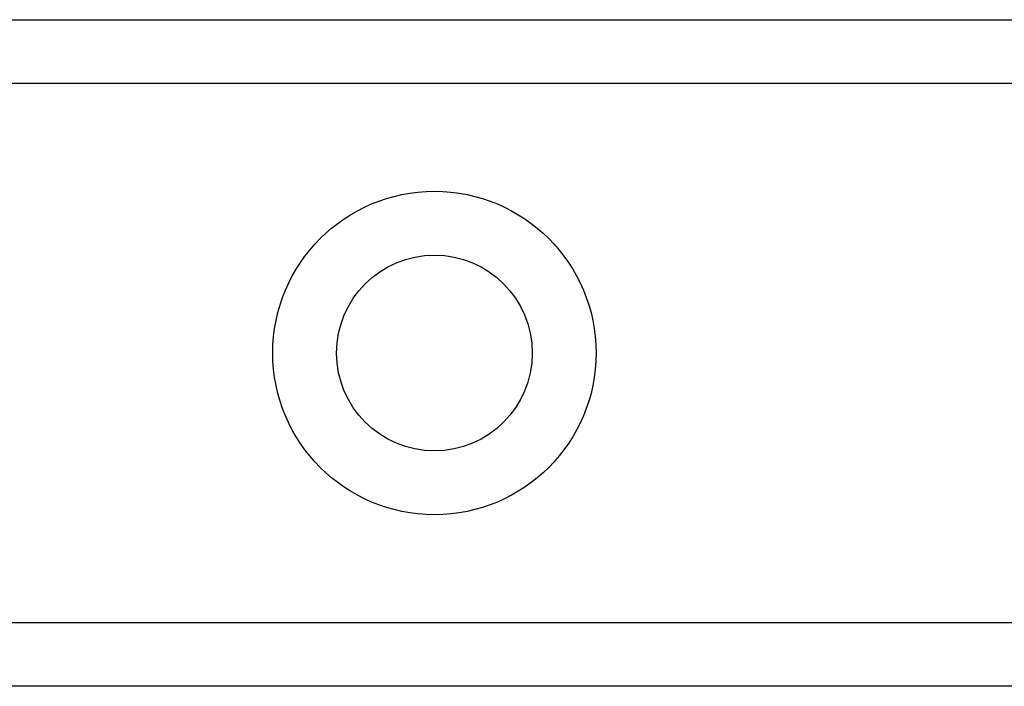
# Model space of a CAD drawing. Header units: inches. Extents: x 6 to 216, y 11 to 118.
# Tile 153 of 212: x 36.938 to 37.768, y 77.148 to 77.71. Entities that reach past the tile are written whole.
import ezdxf

# ---------------------------------------------------------------- set-up
doc = ezdxf.new("R2010")
doc.units = ezdxf.units.IN
doc.header["$MEASUREMENT"] = 0
doc.layers.add('Visible Edges(ANSI)', color=7, linetype='Continuous', lineweight=25)
doc.layers.add('Visible Tangent Edges(ANSI)', color=7, linetype='Continuous', lineweight=25)

msp = doc.modelspace()

# ---------------------------------------------------------------- linework, layer by layer
at = {"layer": 'Visible Edges(ANSI)'}
for p, q in [((8.41765, 77.70973), (38.59875, 77.70973)), ((38.59875, 77.14773), (8.41765, 77.14773))]:
    msp.add_line(p, q, dxfattribs=at)
msp.add_circle((37.28773, 77.42873), 0.0825, dxfattribs=at)
at = {"layer": 'Visible Tangent Edges(ANSI)'}
for p, q in [((38.59875, 77.65588), (8.41765, 77.65588)), ((8.41765, 77.20158), (38.59875, 77.20158))]:
    msp.add_line(p, q, dxfattribs=at)
msp.add_circle((37.28773, 77.42873), 0.13635, dxfattribs=at)

doc.saveas('drawing.dxf')
